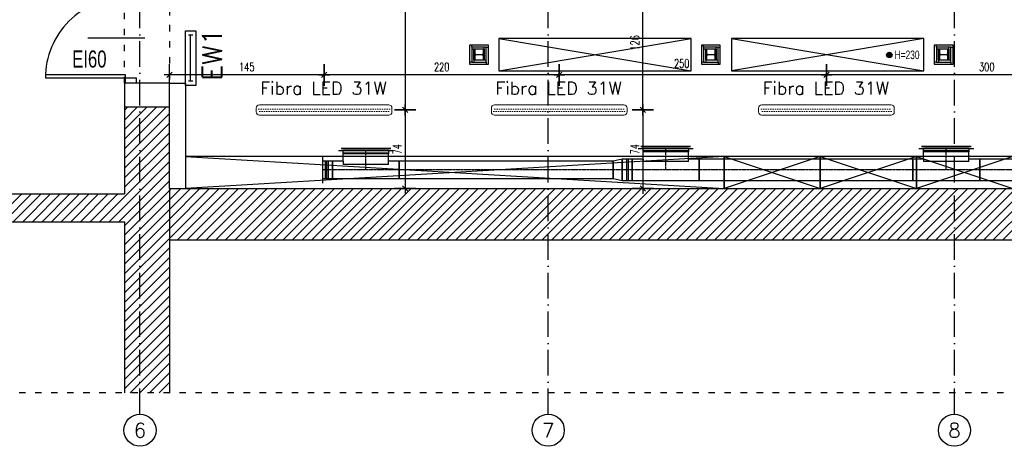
# Model space of a CAD drawing. Header units: millimetres. Extents: x 167273 to 188273, y -125105 to -88145.
# Tile 106 of 210: x 180078 to 180999, y -120617 to -120218. Entities that reach past the tile are written whole.
import ezdxf
from ezdxf.enums import TextEntityAlignment as Align

# ---------------------------------------------------------------- set-up
doc = ezdxf.new("R2010")
doc.units = ezdxf.units.MM
doc.header["$PDMODE"] = 35
doc.header["$PDSIZE"] = 5
for name, pattern in [('ACAD_ISO03W100', [30, 12, -18]), ('ACAD_ISO10W100', [18, 12, -3, 0, -3]), ('WENT_3', [1.6, 0.5, -0.5, 0.1, -0.5])]:
    doc.linetypes.add(name, pattern=pattern)
for name, color, linetype in [('!_ppoz', 10, 'Continuous'), ('a-op_drzwi', 40, 'Continuous'), ('a-osie', 1, 'ACAD_ISO10W100'), ('a-poziomy', 9, 'Continuous'), ('a-wymiary', 9, 'Continuous'), ('b-przerywana1', 9, 'ACAD_ISO03W100'), ('b-przerywana2', 2, 'ACAD_ISO03W100'), ('b-widokowa', 7, 'Continuous'), ('b-ściany', 2, 'Continuous'), ('c-wyposażenie', 5, 'Continuous'), ('El_Oświetlenie awaryjne', 10, 'Continuous'), ('FLUID-W-BIB-SYM', 7, 'Continuous'), ('h-hatch', 8, 'Continuous'), ('Profile', 7, 'Continuous')]:
    doc.layers.add(name, color=color, linetype=linetype)
doc.layers.add('EL_oprawy', color=72, linetype='Continuous', lineweight=5)
doc.layers.add('FLUID-W-BIB', color=220, linetype='Continuous', lineweight=30)
doc.styles.add('ES1', font='romans.shx', dxfattribs={"width": 0.7, "height": 12})
doc.styles.add('PPAB_100', font='romans.shx', dxfattribs={"width": 0.7, "height": 12})
doc.styles.add('PPAB_50', font='romans.shx', dxfattribs={"width": 0.7, "height": 8})
doc.dimstyles.new('newPPAB_50', dxfattribs={"dimscale": 0, "dimtxt": 8, "dimasz": 1, "dimexe": 10, "dimexo": 10, "dimgap": 3.5, "dimtad": 1, "dimdec": 0, "dimzin": 0, "dimdsep": 46, "dimtxsty": 'PPAB_50', "dimblk": 'tick_50', "dimcen": 0.09, "dimdle": 5, "dimse1": 1, "dimse2": 1, "dimclrd": 9, "dimclre": 9, "dimclrt": 161, "dimadec": 0, "dimazin": 0, "dimtfac": 1, "dimtdec": 0, "dimtix": 1, "dimtofl": 0, "dimtmove": 2, "dimatfit": 3, "dimldrblk": 'tick_50', "dimfxl": 0, "dimtolj": 1, "dimtzin": 0, "dimarcsym": 0})
pattern_1 = [(45, (-27340.6366, 31489.7547), (-4.49012806, 4.49012806), [])]

# ---------------------------------------------------------------- blocks, each defined once
blk = doc.blocks.new('LED 31W')
h = blk.add_hatch()
h.set_pattern_fill('DOTS', color=256, scale=35)
h.set_pattern_definition([(0, (8e-13, -4e-12), (1.09375, 2.1875), [0, -2.1875])])
h.paths.add_polyline_path([(61.5, 2.75), (-61.5, 2.75), (-61.5, -2.75), (61.5, -2.75)])
blk.add_lwpolyline([(-60.5, -4.75), (60.5, -4.75, 0.414214), (63.5, -1.75), (63.5, 1.75, 0.414214), (60.5, 4.75), (-60.5, 4.75, 0.414214), (-63.5, 1.75), (-63.5, -1.75, 0.414214)], format="xyb", close=True)
at = {"style": 'ES1', "flags": 1}
blk.add_attdef('TYP', (-59.8, 30.4), '', height=12, rotation=360, dxfattribs=at)
at = {"style": 'ES1'}
blk.add_attdef('KOD', (-59.8, 14.37), '', height=12, rotation=360, dxfattribs=at)
blk = doc.blocks.new('866330')
for p, q in [((-144, 13.3), (-144, -13.3)), ((-144, 0), (144, 0)), ((144, 13.3), (144, -13.3))]:
    blk.add_line(p, q)
blk.add_lwpolyline([(-170, -32), (170, -32), (170, 32), (-170, 32)], close=True)
at = {"style": 'ES1', "flags": 1}
blk.add_attdef('TYP', (-180.5, 290.4), '', height=120, dxfattribs=at)
at = {"style": 'ES1'}
blk.add_attdef('KOD_ES', (-180.5, 130.1), '', height=120, dxfattribs=at)
blk = doc.blocks.new('*U822')
at = {"linetype": 'Continuous', "lineweight": -2}
for p, q in [((-1000, 0), (-1000, 100)), ((1000, 100), (1000, 0)), ((-1000, -100), (-1000, 0)), ((1000, 0), (1000, -100))]:
    blk.add_line(p, q, dxfattribs=at)
at = {"color": 0, "linetype": 'ByBlock', "lineweight": -2}
for p, q in [((-1000, 100), (1000, 100)), ((1000, -100), (-1000, -100))]:
    blk.add_line(p, q, dxfattribs=at)
at = {"layer": 'FLUID-W-BIB-SYM', "linetype": 'WENT_3', "lineweight": -3}
blk.add_line((-1000, 0), (1000, 0), dxfattribs=at)
blk = doc.blocks.new('*U1044')
at = {"linetype": 'Continuous', "lineweight": -2}
for p, q in [((-212.5, 200), (-257.5, 200)), ((212.5, 200), (-212.5, 200)), ((257.5, 200), (212.5, 200)), ((-312.5, -100), (-312.5, 100)), ((312.5, 100), (312.5, -100))]:
    blk.add_line(p, q, dxfattribs=at)
at = {"color": 0, "linetype": 'ByBlock', "lineweight": -2}
for p, q in [((-212.5, 200), (-212.5, 170)), ((212.5, 170), (212.5, 200)), ((-312.5, 100), (-212.5, 100)), ((-212.5, 78.1), (-212.5, 170)), ((212.5, 100), (212.5, 170)), ((212.5, 100), (212.5, 78.1)), ((212.5, 100), (312.5, 100)), ((-212.5, 78.1), (212.5, 78.1)), ((312.5, -100), (-312.5, -100))]:
    blk.add_line(p, q, dxfattribs=at)
at = {"linetype": 'Continuous', "lineweight": -3}
blk.add_line((-212.5, 170), (212.5, 170), dxfattribs=at)
at = {"layer": 'FLUID-W-BIB-SYM', "linetype": 'WENT_3', "lineweight": -3}
for p, q in [((0, 0), (0, 200)), ((0, 180), (0, 200)), ((-312.5, 0), (312.5, 0))]:
    blk.add_line(p, q, dxfattribs=at)
blk = doc.blocks.new('*U817')
at = {"linetype": 'Continuous', "lineweight": -2}
for p, q in [((-1000, 0), (-1000, 100)), ((1000, 100), (1000, 0)), ((-1000, -100), (-1000, 0)), ((1000, 0), (1000, -100))]:
    blk.add_line(p, q, dxfattribs=at)
at = {"color": 0, "linetype": 'ByBlock', "lineweight": -2}
for p, q in [((-1000, 100), (1000, 100)), ((1000, -100), (-1000, -100))]:
    blk.add_line(p, q, dxfattribs=at)
at = {"layer": 'FLUID-W-BIB-SYM', "linetype": 'WENT_3', "lineweight": -3}
blk.add_line((-1000, 0), (1000, 0), dxfattribs=at)
blk = doc.blocks.new('*U1042')
at = {"linetype": 'Continuous', "lineweight": -2}
for p, q in [((-212.5, 200), (-257.5, 200)), ((212.5, 200), (-212.5, 200)), ((257.5, 200), (212.5, 200)), ((-312.5, -100), (-312.5, 100)), ((312.5, 100), (312.5, -100))]:
    blk.add_line(p, q, dxfattribs=at)
at = {"color": 0, "linetype": 'ByBlock', "lineweight": -2}
for p, q in [((-212.5, 200), (-212.5, 170)), ((212.5, 170), (212.5, 200)), ((-312.5, 100), (-212.5, 100)), ((-212.5, 78.1), (-212.5, 170)), ((212.5, 100), (212.5, 170)), ((212.5, 100), (212.5, 78.1)), ((212.5, 100), (312.5, 100)), ((-212.5, 78.1), (212.5, 78.1)), ((312.5, -100), (-312.5, -100))]:
    blk.add_line(p, q, dxfattribs=at)
at = {"linetype": 'Continuous', "lineweight": -3}
blk.add_line((-212.5, 170), (212.5, 170), dxfattribs=at)
at = {"layer": 'FLUID-W-BIB-SYM', "linetype": 'WENT_3', "lineweight": -3}
for p, q in [((0, 0), (0, 200)), ((0, 180), (0, 200)), ((-312.5, 0), (312.5, 0))]:
    blk.add_line(p, q, dxfattribs=at)
blk = doc.blocks.new('*U815')
at = {"linetype": 'Continuous', "lineweight": -2}
for p, q in [((-42.5, 0), (-42.5, 100)), ((42.5, 80), (42.5, 0)), ((-42.5, -100), (-42.5, 0)), ((42.5, 0), (42.5, -80))]:
    blk.add_line(p, q, dxfattribs=at)
at = {"color": 0, "linetype": 'ByBlock', "lineweight": -2}
for p, q in [((-42.5, 100), (42.5, 80)), ((42.5, -80), (-42.5, -100))]:
    blk.add_line(p, q, dxfattribs=at)
at = {"layer": 'FLUID-W-BIB-SYM', "linetype": 'WENT_3', "lineweight": -3}
blk.add_line((-42.5, 0), (42.5, 0), dxfattribs=at)
blk = doc.blocks.new('*U821')
at = {"linetype": 'Continuous', "lineweight": -2}
for p, q in [((-47.5, 0), (-47.5, 100)), ((47.5, 100), (47.5, 0)), ((-47.5, -100), (-47.5, 0)), ((47.5, 0), (47.5, -100))]:
    blk.add_line(p, q, dxfattribs=at)
at = {"color": 0, "linetype": 'ByBlock', "lineweight": -2}
for p, q in [((-47.5, 100), (47.5, 100)), ((47.5, -100), (-47.5, -100))]:
    blk.add_line(p, q, dxfattribs=at)
at = {"linetype": 'Continuous', "lineweight": -3}
for p, q in [((-7.5, 100), (-7.5, -100)), ((7.5, 100), (7.5, -100))]:
    blk.add_line(p, q, dxfattribs=at)
at = {"layer": 'FLUID-W-BIB-SYM', "linetype": 'WENT_3', "lineweight": -3}
blk.add_line((-47.5, 0), (47.5, 0), dxfattribs=at)
blk = doc.blocks.new('*U820')
at = {"linetype": 'Continuous', "lineweight": -2}
for p, q in [((-1000, 0), (-1000, 80)), ((1000, 80), (1000, 0)), ((-1000, -80), (-1000, 0)), ((1000, 0), (1000, -80))]:
    blk.add_line(p, q, dxfattribs=at)
at = {"color": 0, "linetype": 'ByBlock', "lineweight": -2}
for p, q in [((-1000, 80), (1000, 80)), ((1000, -80), (-1000, -80))]:
    blk.add_line(p, q, dxfattribs=at)
at = {"layer": 'FLUID-W-BIB-SYM', "linetype": 'WENT_3', "lineweight": -3}
blk.add_line((-1000, 0), (1000, 0), dxfattribs=at)
blk = doc.blocks.new('*U1040')
at = {"linetype": 'Continuous', "lineweight": -2}
for p, q in [((-212.5, 180), (-257.5, 180)), ((212.5, 180), (-212.5, 180)), ((257.5, 180), (212.5, 180)), ((-312.5, -80), (-312.5, 80)), ((312.5, 80), (312.5, -80))]:
    blk.add_line(p, q, dxfattribs=at)
at = {"color": 0, "linetype": 'ByBlock', "lineweight": -2}
for p, q in [((-212.5, 180), (-212.5, 150)), ((-212.5, 49.9), (-212.5, 150)), ((212.5, 150), (212.5, 180)), ((212.5, 80), (212.5, 150)), ((-312.5, 80), (-212.5, 80)), ((-212.5, 49.9), (212.5, 49.9)), ((212.5, 80), (212.5, 49.9)), ((212.5, 80), (312.5, 80)), ((312.5, -80), (-312.5, -80))]:
    blk.add_line(p, q, dxfattribs=at)
at = {"linetype": 'Continuous', "lineweight": -3}
blk.add_line((-212.5, 150), (212.5, 150), dxfattribs=at)
at = {"layer": 'FLUID-W-BIB-SYM', "linetype": 'WENT_3', "lineweight": -3}
for p, q in [((0, 0), (0, 180)), ((0, 160), (0, 180)), ((-312.5, 0), (312.5, 0))]:
    blk.add_line(p, q, dxfattribs=at)
blk = doc.blocks.new('*U991')
at = {"color": 0, "linetype": 'ByBlock', "lineweight": -2}
for p, q in [((0, 125), (0, 80)), ((-30, 80), (0, 80)), ((0, 80), (0, 0)), ((0, 0), (0, -80)), ((0, -80), (-30, -80)), ((0, -80), (0, -125))]:
    blk.add_line(p, q, dxfattribs=at)
at = {"linetype": 'Continuous', "lineweight": -2}
for p, q in [((-30, 0), (-30, 80)), ((-30, -80), (-30, 0))]:
    blk.add_line(p, q, dxfattribs=at)
blk = doc.blocks.new('*U990')
at = {"linetype": 'Continuous', "lineweight": -2}
for p, q in [((-47.5, 0), (-47.5, 80)), ((-47.5, -80), (-47.5, 0)), ((47.5, 80), (47.5, 0)), ((47.5, 0), (47.5, -80))]:
    blk.add_line(p, q, dxfattribs=at)
at = {"color": 0, "linetype": 'ByBlock', "lineweight": -2}
for p, q in [((-47.5, 80), (47.5, 80)), ((47.5, -80), (-47.5, -80))]:
    blk.add_line(p, q, dxfattribs=at)
at = {"linetype": 'Continuous', "lineweight": -3}
for p, q in [((-7.5, 80), (-7.5, -80)), ((7.5, 80), (7.5, -80))]:
    blk.add_line(p, q, dxfattribs=at)
at = {"layer": 'FLUID-W-BIB-SYM', "linetype": 'WENT_3', "lineweight": -3}
for p in [(-47.5, 0), (17.5, 0)]:
    blk.add_line(p, (47.5, 0), dxfattribs=at)
blk = doc.blocks.new('*U1041')
at = {"color": 0, "linetype": 'ByBlock', "lineweight": -2}
for p, q in [((-232.5, 0), (-212.5, 0)), ((-232.5, 0, 20), (232.5, 0, 20)), ((212.5, 0), (-212.5, 0)), ((-212.5, 0, -20), (-212.5, 0)), ((-212.5, 0, -20), (212.5, 0, -20)), ((212.5, 0), (212.5, 0, -20)), ((212.5, 0), (232.5, 0))]:
    blk.add_line(p, q, dxfattribs=at)
at = {"linetype": 'Continuous', "lineweight": -3}
for p, q in [((232.5, 0, 20), (-232.5, 0, 20)), ((-232.5, 0, 20), (232.5, 0, 20))]:
    blk.add_line(p, q, dxfattribs=at)
blk = doc.blocks.new('*U1043')
at = {"color": 0, "linetype": 'ByBlock', "lineweight": -2}
for p, q in [((-232.5, 0), (-212.5, 0)), ((-232.5, 0, 20), (232.5, 0, 20)), ((212.5, 0), (-212.5, 0)), ((-212.5, 0, -20), (-212.5, 0)), ((-212.5, 0, -20), (212.5, 0, -20)), ((212.5, 0), (212.5, 0, -20)), ((212.5, 0), (232.5, 0))]:
    blk.add_line(p, q, dxfattribs=at)
at = {"linetype": 'Continuous', "lineweight": -3}
for p, q in [((232.5, 0, 20), (-232.5, 0, 20)), ((-232.5, 0, 20), (232.5, 0, 20))]:
    blk.add_line(p, q, dxfattribs=at)
blk = doc.blocks.new('*U1045')
at = {"color": 0, "linetype": 'ByBlock', "lineweight": -2}
for p, q in [((-232.5, 0), (-212.5, 0)), ((-232.5, 0, 20), (232.5, 0, 20)), ((212.5, 0), (-212.5, 0)), ((-212.5, 0, -20), (-212.5, 0)), ((-212.5, 0, -20), (212.5, 0, -20)), ((212.5, 0), (212.5, 0, -20)), ((212.5, 0), (232.5, 0))]:
    blk.add_line(p, q, dxfattribs=at)
at = {"linetype": 'Continuous', "lineweight": -3}
for p, q in [((232.5, 0, 20), (-232.5, 0, 20)), ((-232.5, 0, 20), (232.5, 0, 20))]:
    blk.add_line(p, q, dxfattribs=at)
blk = doc.blocks.new('tick_50')
at = {"color": 9, "ltscale": 20}
for p, q in [((0, 10), (0, -10)), ((-5, 0), (5, 0))]:
    blk.add_line(p, q, dxfattribs=at)
at = {"color": 0}
blk.add_line((2.5, 2.5), (-2.5, -2.5), dxfattribs=at)
blk = doc.blocks.new('*D1474')
at = {"layer": 'a-wymiary', "color": 9, "lineweight": -2}
blk.add_line((181131.57, -120269.65), (180833.57, -120269.65), dxfattribs=at)
at = {"layer": 'Defpoints', "color": 0}
for p in [(180832.57, -120269.65), (180832.57, -120297.64), (181132.57, -120297.64)]:
    blk.add_point(p, dxfattribs=at)
at = {"layer": 'a-wymiary', "color": 9, "lineweight": -2, "rotation": 180}
blk.add_blockref('tick_50', (180832.57, -120269.65), dxfattribs=at)
at = {"layer": 'a-wymiary', "color": 9, "lineweight": -2}
blk.add_blockref('tick_50', (181132.57, -120269.65), dxfattribs=at)
at = {"layer": 'a-wymiary', "color": 161, "insert": (180982.57, -120262.15), "char_height": 8, "attachment_point": 5, "style": 'PPAB_50'}
blk.add_mtext('\\A1;300', dxfattribs=at)
blk = doc.blocks.new('*D1475')
at = {"layer": 'a-wymiary', "color": 9, "lineweight": -2}
blk.add_line((180831.57, -120269.65), (180583.57, -120269.65), dxfattribs=at)
at = {"layer": 'Defpoints', "color": 0}
for p in [(180582.57, -120269.65), (180582.57, -120297.64), (180832.57, -120297.64)]:
    blk.add_point(p, dxfattribs=at)
at = {"layer": 'a-wymiary', "color": 9, "lineweight": -2, "rotation": 180}
blk.add_blockref('tick_50', (180582.57, -120269.65), dxfattribs=at)
at = {"layer": 'a-wymiary', "color": 9, "lineweight": -2}
blk.add_blockref('tick_50', (180832.57, -120269.65), dxfattribs=at)
at = {"layer": 'a-wymiary', "color": 161, "insert": (180697.18, -120258.88), "char_height": 8, "attachment_point": 5, "style": 'PPAB_50'}
blk.add_mtext('\\A1;250', dxfattribs=at)
blk = doc.blocks.new('*D1476')
at = {"layer": 'a-wymiary', "color": 9, "lineweight": -2}
blk.add_line((180581.57, -120269.65), (180363.57, -120269.65), dxfattribs=at)
at = {"layer": 'Defpoints', "color": 0}
for p in [(180362.57, -120269.65), (180362.57, -120297.64), (180582.57, -120297.64)]:
    blk.add_point(p, dxfattribs=at)
at = {"layer": 'a-wymiary', "color": 9, "lineweight": -2, "rotation": 180}
blk.add_blockref('tick_50', (180362.57, -120269.65), dxfattribs=at)
at = {"layer": 'a-wymiary', "color": 9, "lineweight": -2}
blk.add_blockref('tick_50', (180582.57, -120269.65), dxfattribs=at)
at = {"layer": 'a-wymiary', "color": 161, "insert": (180472.57, -120262.15), "char_height": 8, "attachment_point": 5, "style": 'PPAB_50'}
blk.add_mtext('\\A1;220', dxfattribs=at)
blk = doc.blocks.new('*D1477')
at = {"layer": 'a-wymiary', "color": 9, "lineweight": -2}
blk.add_line((180361.57, -120269.65), (180218.81, -120269.65), dxfattribs=at)
at = {"layer": 'Defpoints', "color": 0}
for p in [(180217.81, -120269.65), (180217.81, -120297.64), (180362.57, -120297.64)]:
    blk.add_point(p, dxfattribs=at)
at = {"layer": 'a-wymiary', "color": 9, "lineweight": -2, "rotation": 180}
blk.add_blockref('tick_50', (180217.81, -120269.65), dxfattribs=at)
at = {"layer": 'a-wymiary', "color": 9, "lineweight": -2}
blk.add_blockref('tick_50', (180362.57, -120269.65), dxfattribs=at)
at = {"layer": 'a-wymiary', "color": 161, "insert": (180290.19, -120262.15), "char_height": 8, "attachment_point": 5, "style": 'PPAB_50'}
blk.add_mtext('\\A1;145', dxfattribs=at)
blk = doc.blocks.new('*D1481')
at = {"layer": 'a-wymiary', "color": 9, "lineweight": -2}
blk.add_line((180660.78, -120303.39), (180660.78, -120374.89), dxfattribs=at)
at = {"layer": 'Defpoints', "color": 0}
for p in [(180646.07, -120302.39), (180646.07, -120375.89), (180660.78, -120375.89)]:
    blk.add_point(p, dxfattribs=at)
at = {"layer": 'a-wymiary', "color": 9, "lineweight": -2}
for p, rotation in [((180660.78, -120302.39), 90), ((180660.78, -120375.89), 270)]:
    blk.add_blockref('tick_50', p, dxfattribs=dict(at, rotation=rotation))
at = {"layer": 'a-wymiary', "color": 161, "insert": (180653.28, -120339.14), "char_height": 8, "attachment_point": 5, "rotation": 90, "style": 'PPAB_50'}
blk.add_mtext('\\A1;74', dxfattribs=at)
blk = doc.blocks.new('*D1486')
at = {"layer": 'a-wymiary', "color": 9, "lineweight": -2}
blk.add_line((180438.37, -120099.89), (180438.37, -120301.39), dxfattribs=at)
at = {"layer": 'Defpoints', "color": 0}
for p in [(180425.12, -120098.89), (180426.07, -120302.39), (180438.37, -120302.39)]:
    blk.add_point(p, dxfattribs=at)
at = {"layer": 'a-wymiary', "color": 9, "lineweight": -2}
for p, rotation in [((180438.37, -120098.89), 90), ((180438.37, -120302.39), 270)]:
    blk.add_blockref('tick_50', p, dxfattribs=dict(at, rotation=rotation))
at = {"layer": 'a-wymiary', "color": 161, "insert": (180430.87, -120200.64), "char_height": 8, "attachment_point": 5, "rotation": 90, "style": 'PPAB_50'}
blk.add_mtext('\\A1;204', dxfattribs=at)
blk = doc.blocks.new('*D1487')
at = {"layer": 'a-wymiary', "color": 9, "lineweight": -2}
blk.add_line((180438.37, -120303.39), (180438.37, -120374.89), dxfattribs=at)
at = {"layer": 'Defpoints', "color": 0}
for p in [(180426.07, -120302.39), (180426.07, -120375.89), (180438.37, -120375.89)]:
    blk.add_point(p, dxfattribs=at)
at = {"layer": 'a-wymiary', "color": 9, "lineweight": -2}
for p, rotation in [((180438.37, -120302.39), 90), ((180438.37, -120375.89), 270)]:
    blk.add_blockref('tick_50', p, dxfattribs=dict(at, rotation=rotation))
at = {"layer": 'a-wymiary', "color": 161, "insert": (180430.87, -120339.14), "char_height": 8, "attachment_point": 5, "rotation": 90, "style": 'PPAB_50'}
blk.add_mtext('\\A1;74', dxfattribs=at)

msp = doc.modelspace()

# ---------------------------------------------------------------- hatches: boundary and pattern name
at = {"layer": 'a-poziomy', "ltscale": 0.5}
msp.add_hatch(color=256, dxfattribs=at).paths.add_polyline_path([(180888.91, -120250.87, 1), (180893.91, -120250.87, 1)])
at = {"layer": 'h-hatch'}
h = msp.add_hatch(dxfattribs=at)
h.set_pattern_fill('ANSI31', color=256, scale=2, style=0)
h.set_pattern_definition(pattern_1)
h.paths.add_polyline_path([(180217.81, -120375.89), (180217.81, -120299.89), (180175.81, -120299.89), (180175.81, -120380.89), (179459.81, -120380.89), (179439.81, -120380.89), (179439.81, -120121.89), (179459.81, -120121.89), (179768.81, -120121.89), (179768.81, -120074.89), (179407.81, -120074.89), (179407.81, -120384.89), (179394.81, -120384.89), (179394.81, -120419.89), (179408.81, -120419.89), (179408.81, -120452.89), (179438.81, -120452.89), (179438.81, -120406.89), (180175.81, -120406.89), (180175.81, -120566.89), (180217.81, -120566.89)])
h.paths.add_polyline_path([(179438.81, -120542.89), (179408.81, -120542.89), (179408.81, -120566.89), (179438.81, -120566.89)])
h.paths.add_polyline_path([(180217.81, -119880.89), (180175.81, -119880.89), (180175.81, -120074.89), (179922.81, -120074.89), (179922.81, -119912.89), (179907.81, -119912.89), (179907.81, -120074.89), (179868.81, -120074.89), (179868.81, -120121.89), (180175.81, -120121.89), (180175.81, -120192.89), (180217.81, -120192.89)])
h.paths.add_polyline_path([(180002.81, -119757.89), (179894.81, -119757.89), (179894.81, -119666.89), (179834.81, -119666.89), (179834.81, -119757.89), (179326.52, -119757.89), (179326.52, -119802.89), (179907.81, -119802.89), (179907.81, -119822.89), (179922.81, -119822.89), (179922.81, -119802.89), (180002.81, -119802.89)])
h = msp.add_hatch(dxfattribs=at)
h.set_pattern_fill('ANSI31', color=256, scale=2, style=0)
h.set_pattern_definition(pattern_1)
h.paths.add_polyline_path([(182109.81, -120375.89), (182089.81, -120375.89), (182089.81, -119953.89), (182045.81, -119953.89), (182045.81, -120375.89), (180217.81, -120375.89), (180217.81, -120423.89), (182109.81, -120423.89)])

# ---------------------------------------------------------------- linework, layer by layer
at = {"layer": '!_ppoz'}
for p, q in [((180500.75, -120243.64), (180500.75, -120241.64)), ((180502.75, -120245.64), (180500.75, -120245.64)), ((180512.35, -120245.64), (180512.35, -120243.64)), ((180514.35, -120243.64), (180516.35, -120243.64)), ((180717.68, -120243.64), (180717.68, -120241.64)), ((180719.68, -120245.64), (180717.68, -120245.64)), ((180729.28, -120245.64), (180729.28, -120243.64)), ((180731.28, -120243.64), (180733.28, -120243.64)), ((180935.42, -120243.64), (180935.42, -120241.64)), ((180937.42, -120245.64), (180935.42, -120245.64)), ((180947.02, -120245.64), (180947.02, -120243.64)), ((180949.02, -120243.64), (180951.02, -120243.64)), ((180500.75, -120257.64), (180498.75, -120257.64)), ((180502.75, -120255.64), (180502.75, -120257.64)), ((180512.35, -120255.64), (180514.35, -120255.64)), ((180514.35, -120257.64), (180514.35, -120259.64)), ((180717.68, -120257.64), (180715.68, -120257.64)), ((180719.68, -120255.64), (180719.68, -120257.64)), ((180729.28, -120255.64), (180731.28, -120255.64)), ((180731.28, -120257.64), (180731.28, -120259.64)), ((180935.42, -120257.64), (180933.42, -120257.64)), ((180937.42, -120255.64), (180937.42, -120257.64)), ((180947.02, -120255.64), (180949.02, -120255.64)), ((180949.02, -120257.64), (180949.02, -120259.64))]:
    msp.add_line(p, q, dxfattribs=at)
for points in [[(180498.75, -120259.64), (180516.35, -120259.64), (180516.35, -120241.64), (180498.75, -120241.64)], [(180500.75, -120257.64), (180514.35, -120257.64), (180514.35, -120243.64), (180500.75, -120243.64)], [(180502.75, -120255.64), (180512.35, -120255.64), (180512.35, -120245.64), (180502.75, -120245.64)], [(180715.68, -120259.64), (180733.28, -120259.64), (180733.28, -120241.64), (180715.68, -120241.64)], [(180717.68, -120257.64), (180731.28, -120257.64), (180731.28, -120243.64), (180717.68, -120243.64)], [(180719.68, -120255.64), (180729.28, -120255.64), (180729.28, -120245.64), (180719.68, -120245.64)], [(180933.42, -120259.64), (180951.02, -120259.64), (180951.02, -120241.64), (180933.42, -120241.64)], [(180935.42, -120257.64), (180949.02, -120257.64), (180949.02, -120243.64), (180935.42, -120243.64)], [(180937.42, -120255.64), (180947.02, -120255.64), (180947.02, -120245.64), (180937.42, -120245.64)], [(180176.81, -120272.39), (180176.81, -120269.39), (180101.81, -120269.39), (180101.81, -120272.39)], [(180176.81, -120277.39), (180176.81, -120272.39), (180186.81, -120272.39), (180186.81, -120277.39)]]:
    msp.add_lwpolyline(points, close=True, dxfattribs=at)
msp.add_arc((180175.97, -120272.04), 74.15, 89.34576, 180.27099, dxfattribs=at)
at = {"layer": 'a-op_drzwi'}
msp.add_line((180194.99, -120235.14), (180141.57, -120235.14), dxfattribs=at)
at = {"layer": 'a-osie', "ltscale": 2}
for p, q in [((180190.31, -120586.88), (180190.31, -119623.89)), ((180572.31, -120586.88), (180572.31, -119623.89)), ((180952.31, -120586.88), (180952.31, -119623.89))]:
    msp.add_line(p, q, dxfattribs=at)
at = {"layer": 'a-osie', "linetype": 'Continuous', "ltscale": 0.5}
for centre in [(180190.31, -120601.89), (180572.31, -120601.88), (180952.31, -120601.89)]:
    msp.add_circle(centre, 15, dxfattribs=at)
at = {"layer": 'a-poziomy', "ltscale": 0.5}
msp.add_circle((180891.41, -120250.87), 2.5, dxfattribs=at)
at = {"layer": 'b-przerywana1', "ltscale": 0.5}
for p, q in [((180175.81, -120277.39), (180175.81, -120192.89)), ((180217.81, -120192.89), (180217.81, -120277.39))]:
    msp.add_line(p, q, dxfattribs=at)
msp.add_lwpolyline([(179326.52, -120566.89), (179326.52, -119666.89), (183353.25, -119666.89), (183353.25, -120566.89)], close=True, dxfattribs=at)
at = {"layer": 'b-przerywana2', "ltscale": 0.7}
msp.add_line((180217.81, -120423.89), (180217.81, -120566.89), dxfattribs=at)
at = {"layer": 'b-widokowa', "ltscale": 0.5}
for p, q in [((180217.81, -120277.39), (180232.81, -120277.39)), ((180232.81, -120277.39), (180232.81, -120375.89))]:
    msp.add_line(p, q, dxfattribs=at)
at = {"layer": 'b-ściany'}
for p, q in [((180217.81, -120277.39), (180175.81, -120277.39)), ((180175.81, -120277.39), (180175.81, -120380.89)), ((180217.81, -120375.89), (180217.81, -120277.39)), ((180175.81, -120299.89), (180175.81, -120380.89)), ((180217.81, -120299.89), (180175.81, -120299.89)), ((180217.81, -120375.89), (180217.81, -120299.89)), ((180217.81, -120375.89), (182045.81, -120375.89)), ((180217.81, -120375.89), (182045.81, -120375.89)), ((180217.81, -120375.89), (180217.81, -120566.89)), ((179459.81, -120380.89), (180175.81, -120380.89)), ((179459.81, -120380.89), (180175.81, -120380.89)), ((179438.81, -120406.89), (180175.81, -120406.89)), ((179438.81, -120406.89), (180175.81, -120406.89)), ((180175.81, -120406.89), (180175.81, -120566.89)), ((180217.81, -120423.89), (182109.81, -120423.89)), ((180217.81, -120423.89), (182109.81, -120423.89))]:
    msp.add_line(p, q, dxfattribs=at)
at = {"layer": 'c-wyposażenie', "ltscale": 0.5}
for p, q in [((180526.02, -120265.64), (180706.02, -120235.64)), ((180526.02, -120235.64), (180706.02, -120265.64)), ((180743.76, -120235.64), (180923.76, -120265.64)), ((180923.76, -120235.64), (180743.76, -120265.64))]:
    msp.add_line(p, q, dxfattribs=at)
at = {"layer": 'c-wyposażenie'}
for p, q in [((180232.81, -120345.89), (180736.81, -120375.89)), ((180736.81, -120345.89), (180232.81, -120375.89)), ((180736.81, -120345.89), (180826.81, -120375.89)), ((180826.81, -120345.89), (180736.81, -120375.89)), ((180826.81, -120345.89), (180916.81, -120375.89)), ((180916.81, -120345.89), (180826.81, -120375.89)), ((180916.81, -120345.89), (181006.81, -120375.89)), ((181006.81, -120345.89), (180916.81, -120375.89))]:
    msp.add_line(p, q, dxfattribs=at)
at = {"layer": 'c-wyposażenie', "ltscale": 0.5}
for points in [[(180526.02, -120265.64), (180706.02, -120265.64), (180706.02, -120235.64), (180526.02, -120235.64)], [(180743.76, -120265.64), (180923.76, -120265.64), (180923.76, -120235.64), (180743.76, -120235.64)], [(180736.81, -120345.89), (180232.81, -120345.89), (180232.81, -120375.89), (180736.81, -120375.89)], [(180736.81, -120375.89), (180826.81, -120375.89), (180826.81, -120345.89), (180736.81, -120345.89)], [(180826.81, -120375.89), (180916.81, -120375.89), (180916.81, -120345.89), (180826.81, -120345.89)], [(180916.81, -120375.89), (181006.81, -120375.89), (181006.81, -120345.89), (180916.81, -120345.89)]]:
    msp.add_lwpolyline(points, close=True, dxfattribs=at)
at = {"layer": 'Profile'}
for points in [[(180511.55, -120245.64), (180512.35, -120245.64), (180512.35, -120255.64), (180511.55, -120255.64), (180511.55, -120252.09, 0.414214), (180510.35, -120250.89), (180504.75, -120250.89, 0.414214), (180503.55, -120252.09), (180503.55, -120255.64), (180502.75, -120255.64), (180502.75, -120245.64), (180503.55, -120245.64), (180503.55, -120249.19, 0.414214), (180504.75, -120250.39), (180510.35, -120250.39, 0.414214), (180511.55, -120249.19)], [(180728.48, -120245.64), (180729.28, -120245.64), (180729.28, -120255.64), (180728.48, -120255.64), (180728.48, -120252.09, 0.414214), (180727.28, -120250.89), (180721.68, -120250.89, 0.414214), (180720.48, -120252.09), (180720.48, -120255.64), (180719.68, -120255.64), (180719.68, -120245.64), (180720.48, -120245.64), (180720.48, -120249.19, 0.414214), (180721.68, -120250.39), (180727.28, -120250.39, 0.414214), (180728.48, -120249.19)], [(180946.22, -120245.64), (180947.02, -120245.64), (180947.02, -120255.64), (180946.22, -120255.64), (180946.22, -120252.09, 0.414214), (180945.02, -120250.89), (180939.42, -120250.89, 0.414214), (180938.22, -120252.09), (180938.22, -120255.64), (180937.42, -120255.64), (180937.42, -120245.64), (180938.22, -120245.64), (180938.22, -120249.19, 0.414214), (180939.42, -120250.39), (180945.02, -120250.39, 0.414214), (180946.22, -120249.19)]]:
    msp.add_lwpolyline(points, format="xyb", close=True, dxfattribs=at)

# ---------------------------------------------------------------- block references
at = {"layer": 'EL_oprawy'}
for p in [(180362.57, -120302.39), (180582.57, -120302.39), (180832.57, -120302.39)]:
    msp.add_blockref('LED 31W', p, dxfattribs=at).add_auto_attribs({'KOD': 'Fibra LED 31W'})
at = {"layer": 'El_Oświetlenie awaryjne'}
ref = msp.add_blockref('866330', (180237.61, -120253.89), dxfattribs=dict(at, xscale=-0.150000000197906, yscale=0.1500000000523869, zscale=0.1499999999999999, rotation=270))
ref.add_attrib('KOD_ES', 'EW1', (180266.86, -120274.83), dxfattribs={"layer": '0', "height": 18, "rotation": 90, "style": 'ES1'})
at = {"layer": 'FLUID-W-BIB', "linetype": 'Continuous', "extrusion": (-1.22465e-16, -3.42114e-48, -1), "xscale": 0.1000000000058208, "yscale": 0.1000000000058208, "zscale": 0.1}
for name, p in [('*U1040', (-180401.69, -120358.39, 59.5)), ('*U1042', (-180682.19, -120358.39, 59.5)), ('*U1044', (-180944.69, -120358.39, 59.5)), ('*U991', (-180360.94, -120358.39, 59.5)), ('*U815', (-180637.19, -120358.39, 59.5)), ('*U821', (-180646.19, -120358.39, 59.5)), ('*U817', (-180813.44, -120358.39, 59.5)), ('*U822', (-181075.94, -120358.39, 59.5)), ('*U990', (-180365.69, -120358.39, 59.5)), ('*U820', (-180532.94, -120358.39, 59.5))]:
    msp.add_blockref(name, p, dxfattribs=at)
at = {"layer": 'FLUID-W-BIB', "linetype": 'Continuous', "extrusion": (8.55285e-49, 1, 6.12323e-17), "xscale": 0.1000000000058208, "yscale": 0.1, "zscale": 0.1000000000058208, "rotation": 180}
for name, p in [('*U1041', (-180401.69, -59.5, -120340.39)), ('*U1043', (-180682.19, -59.5, -120338.39)), ('*U1045', (-180944.69, -59.5, -120338.39))]:
    msp.add_blockref(name, p, dxfattribs=at)

# ---------------------------------------------------------------- texts
at = {"layer": '!_ppoz', "insert": (180126.83, -120254.84), "char_height": 16, "width": 2937.189, "attachment_point": 4, "style": 'PPAB_100'}
msp.add_mtext('{\\fArial|b0|i0|c238|p34;EI60}', dxfattribs=at)
at = {"layer": 'a-osie', "style": 'PPAB_100'}
msp.add_text('6', height=13.5, dxfattribs=at).set_placement((180190.31, -120601.89), align=Align.MIDDLE_CENTER)
at = {"layer": 'a-osie', "linetype": 'Continuous', "ltscale": 0.5, "style": 'PPAB_100'}
for s, p in [('7', (180572.31, -120601.88)), ('8', (180952.31, -120601.89))]:
    msp.add_text(s, height=13.5, dxfattribs=at).set_placement(p, align=Align.MIDDLE_CENTER)
at = {"layer": 'a-poziomy', "ltscale": 0.5, "insert": (180896.41, -120250.87), "char_height": 8, "width": 65.6395, "attachment_point": 4, "style": 'PPAB_50'}
msp.add_mtext('{\\fArial|b0|i0|c238|p34;H=230}', dxfattribs=at)

# ---------------------------------------------------------------- dimensions: what is measured, and where the dimension line sits
at = {"layer": 'a-wymiary'}
for base, p1, p2, picture, middle in [((180438.36894328, -120302.39367189), (180425.11774058, -120098.89367189), (180426.06782995, -120302.39367189), '*D1486', (180430.86894328, -120200.64367189)), ((180438.36894328, -120375.89367189), (180426.06782995, -120302.39367189), (180426.06782995, -120375.89367189), '*D1487', (180430.86894328, -120339.14367189)), ((180660.77690669, -120375.89367189), (180646.06782995, -120302.39367189), (180646.06782995, -120375.89367189), '*D1481', (180653.27690669, -120339.14367189))]:
    dim = msp.add_linear_dim(base=base, p1=p1, p2=p2, angle=90, dimstyle='newPPAB_50', override={"dimscale": 1}, dxfattribs=at)
    dim.commit()
    dim.dimension.update_dxf_attribs({"geometry": picture, "text_midpoint": middle})
msp.add_linear_dim(base=(180660.77690669, -120176.89367188), p1=(180646.06782995, -120302.39367189), p2=(180646.06782995, -120176.89367188), angle=90, dimstyle='newPPAB_50', override={"dimscale": 1}, dxfattribs=at).render()
for base, p1, p2, picture, middle in [((180217.81, -120269.65), (180362.57, -120297.64), (180217.81, -120297.64), '*D1477', (180290.19, -120262.15)), ((180362.57, -120269.65), (180582.57, -120297.64), (180362.57, -120297.64), '*D1476', (180472.57, -120262.15)), ((180832.57, -120269.65), (181132.57, -120297.64), (180832.57, -120297.64), '*D1474', (180982.57, -120262.15))]:
    dim = msp.add_linear_dim(base=base, p1=p1, p2=p2, dimstyle='newPPAB_50', override={"dimscale": 1}, dxfattribs=at)
    dim.commit()
    dim.dimension.update_dxf_attribs({"geometry": picture, "text_midpoint": middle})
dim = msp.add_linear_dim(base=(180582.57, -120269.65), p1=(180832.57, -120297.64), p2=(180582.57, -120297.64), dimstyle='newPPAB_50', override={"dimscale": 1}, dxfattribs=at)
dim.commit()
dim.dimension.update_dxf_attribs({"geometry": '*D1475', "text_midpoint": (180697.18, -120258.88), "dimtype": 160})

doc.saveas('drawing.dxf')
